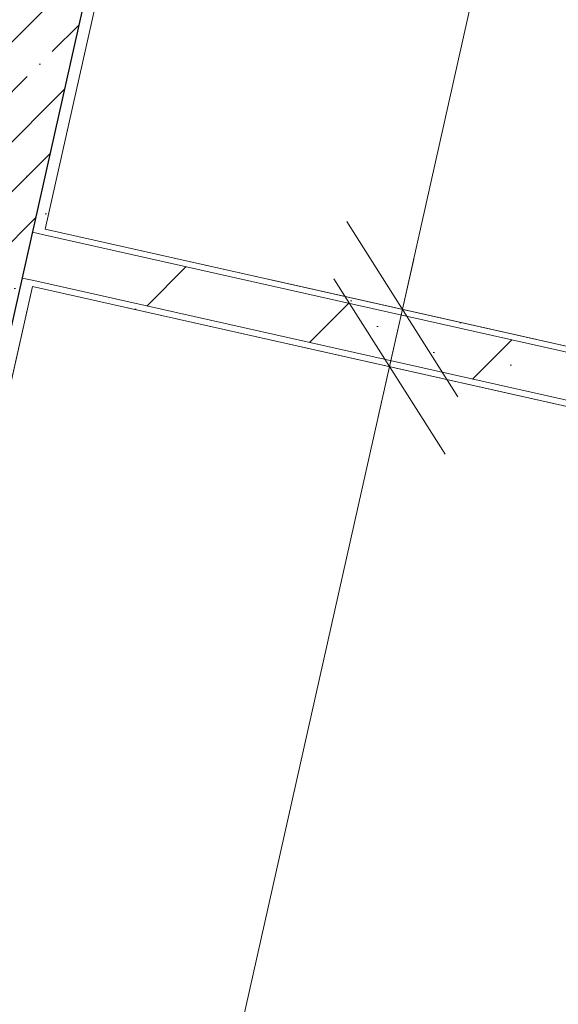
# Model space of a CAD drawing. Header units: millimetres. Extents: x -7145539 to 8272368, y 6117771 to 6337028.
# Tile 68 of 213: x -6874015 to -6873098, y 6145384 to 6147060. Entities that reach past the tile are written whole.
import ezdxf

# ---------------------------------------------------------------- set-up
doc = ezdxf.new("R2010")
doc.units = ezdxf.units.MM
doc.header["$MEASUREMENT"] = 0
for name, color, linetype in [('S - квартира_помещение.АР', 7, 'Continuous'), ('АР-Стены_внешние_.АР', 7, 'Continuous'), ('АР-Стены_внутренние_пилоны.АР', 7, 'Continuous'), ('АР-Стены_Перегородки_100_.АР', 7, 'Continuous'), ('АР-Чертеж-Размеры.АР', 7, 'Continuous')]:
    doc.layers.add(name, color=color, linetype=linetype)
for name, color, linetype, lineweight in [('АР-Стены_внешние_.АР_Ном._пера__1', 7, 'Continuous', 30), ('АР-Стены_внутренние_пилоны.АР_Ном._пера__1', 7, 'Continuous', 15), ('АР-Стены_Перегородки_100_.АР_Ном._пера__1', 7, 'Continuous', 15), ('АР-Чертеж-Размеры.АР_Ном._пера__1', 7, 'Continuous', 0)]:
    doc.layers.add(name, color=color, linetype=linetype, lineweight=lineweight)
doc.styles.add('РЎР“Р•РќР•Р\xa0Р\x98Р\xa0_РЎРўР\x98Р›Р¬_6', font='GOST_Common.ttf')
doc.dimstyles.new('СГЕНЕРИР_СТИЛЬ__5', dxfattribs={"dimtxt": 150, "dimasz": 237.5, "dimexe": 0.18, "dimexo": 0.0625, "dimgap": 0, "dimtad": 1, "dimdec": 0, "dimzin": 0, "dimdsep": 46, "dimtxsty": 'РЎР“Р•РќР•Р\xa0Р\x98Р\xa0_РЎРўР\x98Р›Р¬_6', "dimblk": 'ARROWHEAD_6', "dimblk1": 'ARROWHEAD_6', "dimblk2": 'ARROWHEAD_6', "dimcen": 0.09, "dimse1": 1, "dimse2": 1, "dimclrd": 7, "dimclre": 7, "dimclrt": 7, "dimazin": 0, "dimtfac": 1, "dimtdec": 4, "dimtmove": 0, "dimatfit": 3, "dimfxl": 1, "dimtolj": 1, "dimtzin": 0, "dimarcsym": 0})
doc.dimstyles.new('СГЕНЕРИР_СТИЛЬ__8', dxfattribs={"dimtxt": 150, "dimasz": 237.5, "dimexe": 0.18, "dimexo": 0.0625, "dimgap": 0, "dimtad": 1, "dimdec": 0, "dimzin": 0, "dimdsep": 46, "dimtxsty": 'РЎР“Р•РќР•Р\xa0Р\x98Р\xa0_РЎРўР\x98Р›Р¬_6', "dimblk": 'ARROWHEAD_6', "dimblk1": 'ARROWHEAD_6', "dimblk2": 'ARROWHEAD_6', "dimcen": 0.09, "dimse1": 1, "dimse2": 1, "dimclrd": 7, "dimclre": 7, "dimclrt": 7, "dimazin": 0, "dimtfac": 1, "dimtdec": 4, "dimtmove": 2, "dimatfit": 3, "dimfxl": 1, "dimtolj": 1, "dimtzin": 0, "dimarcsym": 0})
doc.dimstyles.new('СГЕНЕРИР_СТИЛЬ__9', dxfattribs={"dimtxt": 150, "dimasz": 237.5, "dimexe": 0.18, "dimexo": 1000, "dimgap": 0, "dimtad": 1, "dimdec": 0, "dimzin": 0, "dimdsep": 46, "dimtxsty": 'РЎР“Р•РќР•Р\xa0Р\x98Р\xa0_РЎРўР\x98Р›Р¬_6', "dimblk": 'ARROWHEAD_6', "dimblk1": 'ARROWHEAD_6', "dimblk2": 'ARROWHEAD_6', "dimcen": 0.09, "dimclrd": 7, "dimclre": 7, "dimclrt": 7, "dimazin": 0, "dimtfac": 1, "dimtdec": 4, "dimtmove": 0, "dimatfit": 3, "dimfxl": 1, "dimtolj": 1, "dimtzin": 0, "dimarcsym": 0})
pattern_1 = [(45, (-6256761.35, 6562677.8), (-169.70563, 169.70563), []), (90, (-6256931.05, 6562847.5), (-216, 0), [0, -144, 0, -216]), (155, (-6256761.35, 6563017.2), (91.285545, 195.76248), [0, -105.6, 0, -182.4])]
pattern_2 = [(45, (-6256761.35, 6563027.8), (-111.369318, 111.369318), [0, -105, 0, -157.5]), (110, (-6256411.35, 6563027.8), (148.001588, 53.868173), [0, -77, 0, -133])]

# ---------------------------------------------------------------- blocks, each defined once
blk = doc.blocks.new('Стена_209_1', base_point=(-6870743.9, 6145968.2))
at = {"layer": 'АР-Стены_Перегородки_100_.АР', "linetype": 'Continuous', "lineweight": 0, "true_color": 0x000000}
h = blk.add_hatch(dxfattribs=at)
h.set_pattern_fill('ШТУКАТУРКА__ГИПС_01_0001', color=18, style=0, pattern_type=2)
h.set_pattern_definition(pattern_2)
h.paths.add_polyline_path([(-6870741.8, 6145978), (-6873971.2, 6146703.3), (-6873973.4, 6146693.6), (-6870743.9, 6145968.2)])
h = blk.add_hatch(dxfattribs=at)
h.set_pattern_fill('БУТ__50__0001', color=18, style=0, pattern_type=2)
h.set_pattern_definition(pattern_1)
h.paths.add_polyline_path([(-6873990.9, 6146615.5), (-6873973.4, 6146693.6), (-6873992.9, 6146697.9), (-6874010.4, 6146619.9)])
h = blk.add_hatch(dxfattribs=at)
h.set_pattern_fill('БУТ__50__0001', color=18, style=0, pattern_type=2)
h.set_pattern_definition(pattern_1)
h.paths.add_polyline_path([(-6870743.9, 6145968.2), (-6873973.4, 6146693.6), (-6873990.9, 6146615.5), (-6870761.5, 6145890.2)])
h = blk.add_hatch(dxfattribs=at)
h.set_pattern_fill('ШТУКАТУРКА__ГИПС_01_0001', color=18, style=0, pattern_type=2)
h.set_pattern_definition(pattern_2)
h.paths.add_polyline_path([(-6873993.1, 6146605.7), (-6870763.7, 6145880.4), (-6870761.5, 6145890.2), (-6873990.9, 6146615.5)])
at = {"layer": 'АР-Стены_внешние_.АР_Ном._пера__1', "color": 7, "linetype": 'Continuous', "lineweight": 15}
for p, q in [((-6873992.9, 6146697.9), (-6874010.4, 6146619.9)), ((-6873973.4, 6146693.6), (-6873992.9, 6146697.9)), ((-6874010.4, 6146619.9), (-6873990.9, 6146615.5))]:
    blk.add_line(p, q, dxfattribs=at)
at = {"layer": 'АР-Стены_Перегородки_100_.АР_Ном._пера__1', "color": 7, "linetype": 'Continuous', "lineweight": 15}
for p, q in [((-6870743.9, 6145968.2), (-6873973.4, 6146693.6)), ((-6873990.9, 6146615.5), (-6870761.5, 6145890.2))]:
    blk.add_line(p, q, dxfattribs=at)
at = {"layer": 'АР-Стены_Перегородки_100_.АР_Ном._пера__1', "color": 7, "linetype": 'Continuous', "lineweight": 0, "flags": 128}
for points in [[(-6870741.8, 6145978), (-6873971.2, 6146703.3)], [(-6873993.1, 6146605.7), (-6870763.7, 6145880.4)]]:
    blk.add_lwpolyline(points, dxfattribs=at)
blk = doc.blocks.new('Стена_242_1', base_point=(-6872901.6, 6151557.2))
at = {"layer": 'АР-Стены_внешние_.АР', "linetype": 'Continuous', "lineweight": 0, "true_color": 0x000000}
h = blk.add_hatch(dxfattribs=at)
h.set_pattern_fill('БЛОКИ_БЕТОННЫЕ_ЭФФЕКТИВН_70', color=18, style=0, pattern_type=2)
h.set_pattern_definition([(45, (-6256761.35, 6562677.8), (-127.27922, 127.27922), [])])
h.paths.add_polyline_path([(-6873870.4, 6148156.1), (-6874354.6, 6146000.2), (-6874159.5, 6145956.4), (-6873675.3, 6148112.3)])
h = blk.add_hatch(dxfattribs=at)
h.set_pattern_fill('ШТУКАТУРКА__ГИПС_01_0001', color=18, style=0, pattern_type=2)
h.set_pattern_definition(pattern_2)
h.paths.add_polyline_path([(-6873971.2, 6146703.3), (-6873655.7, 6148107.9), (-6873675.3, 6148112.3), (-6873990.7, 6146707.7)])
h = blk.add_hatch(dxfattribs=at)
h.set_pattern_fill('ШТУКАТУРКА__ГИПС_01_0001', color=18, style=0, pattern_type=2)
h.set_pattern_definition(pattern_2)
h.paths.add_polyline_path([(-6873973.4, 6146693.6), (-6873971.2, 6146703.3), (-6873990.7, 6146707.7), (-6873992.9, 6146697.9)])
h = blk.add_hatch(dxfattribs=at)
h.set_pattern_fill('ШТУКАТУРКА__ГИПС_01_0001', color=18, style=0, pattern_type=2)
h.set_pattern_definition(pattern_2)
h.paths.add_polyline_path([(-6873993.1, 6146605.7), (-6873990.9, 6146615.5), (-6874010.4, 6146619.9), (-6874012.6, 6146610.1)])
h = blk.add_hatch(dxfattribs=at)
h.set_pattern_fill('ШТУКАТУРКА__ГИПС_01_0001', color=18, style=0, pattern_type=2)
h.set_pattern_definition(pattern_2)
h.paths.add_polyline_path([(-6874012.6, 6146610.1), (-6874159.5, 6145956.4), (-6874139.9, 6145952), (-6873993.1, 6146605.7)])
at = {"layer": 'АР-Стены_внешние_.АР_Ном._пера__1', "color": 7, "linetype": 'Continuous', "lineweight": 15}
for p, q in [((-6873992.9, 6146697.9), (-6873675.3, 6148112.3)), ((-6873992.9, 6146697.9), (-6874010.4, 6146619.9)), ((-6873973.4, 6146693.6), (-6873992.9, 6146697.9)), ((-6874159.5, 6145956.4), (-6874010.4, 6146619.9)), ((-6874010.4, 6146619.9), (-6873990.9, 6146615.5))]:
    blk.add_line(p, q, dxfattribs=at)
at = {"layer": 'АР-Стены_внешние_.АР_Ном._пера__1', "color": 7, "linetype": 'Continuous', "lineweight": 0, "flags": 128}
for points in [[(-6873971.2, 6146703.3), (-6873655.7, 6148107.9)], [(-6874139.9, 6145952), (-6873993.1, 6146605.7)]]:
    blk.add_lwpolyline(points, dxfattribs=at)
blk = doc.blocks.new('*D1245', base_point=(-6256761.3, 6562677.8))
at = {"layer": 'АР-Чертеж-Размеры.АР_Ном._пера__1', "color": 7, "linetype": 'Continuous', "lineweight": 0, "transparency": 16777216}
for p, q in [((-6873732, 6152194.9), (-6874163.9, 6150272.1)), ((-6874069.3, 6150122.7), (-6874258.4, 6150421.4)), ((-6874392.5, 6150323.4), (-6873773.6, 6150184.4)), ((-6874163.9, 6150272.1), (-6874602.2, 6148320.5)), ((-6874507.6, 6148171.1), (-6874696.7, 6148469.9)), ((-6874830.9, 6148371.9), (-6874211.9, 6148232.9)), ((-6874602.2, 6148320.5), (-6875086.4, 6146164.6))]:
    blk.add_line(p, q, dxfattribs=at)
at = {"layer": 'АР-Чертеж-Размеры.АР_Ном._пера__1', "color": 7, "lineweight": 0, "transparency": 16777216, "insert": (-6874464.5, 6149070.2), "char_height": 150, "attachment_point": 7, "rotation": 77.3417, "style": 'РЎР“Р•РќР•Р\xa0Р\x98Р\xa0_РЎРўР\x98Р›Р¬_6'}
blk.add_mtext('\\A1;{\\pql;\\fGOST Common|b0|i0|c204|p0;\\W1.000000;2\xa0000}', dxfattribs=at)
blk = doc.blocks.new('ARROWHEAD_6')
at = {"color": 0, "linetype": 'Continuous', "lineweight": 0}
for p, q in [((-0.5, -0.5), (0.5, 0.5)), ((0, 0), (-1, 0))]:
    blk.add_line(p, q, dxfattribs=at)
blk = doc.blocks.new('*D1273', base_point=(-6256761.3, 6562677.8))
at = {"layer": 'АР-Чертеж-Размеры.АР_Ном._пера__1', "color": 7, "linetype": 'Continuous', "lineweight": 0, "transparency": 16777216}
for p, q in [((-6873385.2, 6146469.2), (-6873344.1, 6146652.2)), ((-6873290.7, 6146319.9), (-6873479.8, 6146618.6)), ((-6873156.6, 6146417.9), (-6873613.9, 6146520.6)), ((-6874448.2, 6141736.9), (-6873385.2, 6146469.2)), ((-6874542.8, 6141886.2), (-6874353.6, 6141587.5)), ((-6874219.5, 6141685.5), (-6874676.9, 6141788.2)), ((-6874489.3, 6141553.9), (-6874448.2, 6141736.9))]:
    blk.add_line(p, q, dxfattribs=at)
at = {"layer": 'АР-Чертеж-Размеры.АР_Ном._пера__1', "color": 7, "lineweight": 0, "transparency": 16777216, "insert": (-6873999.9, 6143869.6), "char_height": 150, "attachment_point": 7, "rotation": 77.3404, "style": 'РЎР“Р•РќР•Р\xa0Р\x98Р\xa0_РЎРўР\x98Р›Р¬_6'}
blk.add_mtext('\\A1;{\\pql;\\fGOST Common|b0|i0|c204|p0;\\W1.000000;4\xa0850}', dxfattribs=at)
blk = doc.blocks.new('Стена_358_1', base_point=(-6873862.4, 6147735.6))
at = {"layer": 'АР-Стены_внутренние_пилоны.АР', "linetype": 'Continuous', "lineweight": 0, "true_color": 0x000000}
h = blk.add_hatch(dxfattribs=at)
h.set_pattern_fill('ЖЕЛЕЗОБЕТОН__PROJECT__0001', color=18, style=0, pattern_type=2)
h.set_pattern_definition([(45, (-6256761.35, 6562677.8), (-84.852814, 84.852814), []), (45, (-6256803.77, 6562720.22), (-84.852814, 84.852814), [90, -30, 0, -30])])
h.paths.add_polyline_path([(-6873960, 6147757.5), (-6874354.4, 6146001.2), (-6874159.3, 6145957.4), (-6873764.8, 6147713.6)])
at = {"layer": 'АР-Стены_внутренние_пилоны.АР_Ном._пера__1', "color": 7, "linetype": 'Continuous', "lineweight": 30, "flags": 128}
blk.add_lwpolyline([(-6874159.3, 6145957.4), (-6873764.8, 6147713.6)], dxfattribs=at)
blk = doc.blocks.new('*D1401', base_point=(-6256761.3, 6562677.8))
at = {"layer": 'АР-Чертеж-Размеры.АР_Ном._пера__1', "color": 7, "linetype": 'Continuous', "lineweight": 0, "transparency": 16777216}
for p, q in [((-6873457.9, 6146716.1), (-6873268.8, 6146417.4)), ((-6873404.4, 6146383.8), (-6873363.3, 6146566.8))]:
    blk.add_line(p, q, dxfattribs=at)
blk = doc.blocks.new('*D1402', base_point=(-6256761.3, 6562677.8))
at = {"layer": 'АР-Чертеж-Размеры.АР_Ном._пера__1', "color": 7, "linetype": 'Continuous', "lineweight": 0, "transparency": 16777216}
for p, q in [((-6872300.3, 6151299.2), (-6872259.2, 6151482.1)), ((-6872205.8, 6151149.8), (-6872394.9, 6151448.5)), ((-6872071.7, 6151247.8), (-6872529, 6151350.5)), ((-6873363.3, 6146566.8), (-6872300.3, 6151299.2)), ((-6873457.9, 6146716.1), (-6873268.8, 6146417.4)), ((-6873134.6, 6146515.4), (-6873592, 6146618.2)), ((-6873404.4, 6146383.8), (-6873363.3, 6146566.8))]:
    blk.add_line(p, q, dxfattribs=at)
at = {"layer": 'АР-Чертеж-Размеры.АР_Ном._пера__1', "color": 7, "lineweight": 0, "transparency": 16777216, "insert": (-6872980.9, 6148406.2), "char_height": 150, "attachment_point": 7, "rotation": 77.3404, "style": 'РЎР“Р•РќР•Р\xa0Р\x98Р\xa0_РЎРўР\x98Р›Р¬_6'}
blk.add_mtext('\\A1;{\\pql;\\fGOST Common|b0|i0|c204|p0;\\W1.000000;4\xa0850}', dxfattribs=at)

msp = doc.modelspace()

# ---------------------------------------------------------------- linework, layer by layer
at = {"layer": 'S - квартира_помещение.АР', "color": 254, "linetype": 'Continuous', "lineweight": 0, "true_color": 0xffe1c4, "flags": 128}
for points in [[(-6873971.3, 6146703.3), (-6870751.5, 6145980.2), (-6869688.6, 6150712.6), (-6872908.4, 6151435.7)], [(-6870773.4, 6145882.6), (-6873993.1, 6146605.7), (-6875056, 6141873.3), (-6871836.3, 6141150.2)]]:
    msp.add_lwpolyline(points, close=True, dxfattribs=at)

# ---------------------------------------------------------------- block references
at = {"layer": 'АР-Стены_внешние_.АР', "color": 7, "lineweight": 0}
msp.add_blockref('Стена_242_1', (-6872901.6, 6151557.2), dxfattribs=at)
at = {"layer": 'АР-Стены_внутренние_пилоны.АР', "color": 7, "lineweight": 0}
msp.add_blockref('Стена_358_1', (-6873862.4, 6147735.6), dxfattribs=at)
at = {"layer": 'АР-Стены_Перегородки_100_.АР', "color": 7, "lineweight": 0}
msp.add_blockref('Стена_209_1', (-6870743.9, 6145968.2), dxfattribs=at)

# ---------------------------------------------------------------- dimensions: what is measured, and where the dimension line sits
at = {"layer": 'АР-Чертеж-Размеры.АР', "color": 7, "linetype": 'Continuous', "lineweight": 0}
for base, p1, p2, angle, dimstyle, picture, middle, turn in [((-6874602.2, 6148320.5), (-6873676, 6150162.5), (-6874114.3, 6148210.9), 257.3417, 'СГЕНЕРИР_СТИЛЬ__9', '*D1245', (-6874481.3, 6149337.7), 77.3417), ((-6872300.3, 6151299.2), (-6873363.3, 6146566.8), (-6872300.3, 6151299.2), 77.3404, 'СГЕНЕРИР_СТИЛЬ__8', '*D1402', (-6872997.7, 6148673.6), 77.3404), ((-6873363.3180269, 6146566.7856493), (-6873363.3180269, 6146566.7856493), (-6873363.3180269, 6146566.7856493), 77.3404129, 'СГЕНЕРИР_СТИЛЬ__5', '*D1401', (-6873464.8778378, 6146593.748716), 77.3404129), ((-6873385.2, 6146469.2), (-6873446.2, 6141511.8), (-6872388.2, 6146245.3), 77.3404, 'СГЕНЕРИР_СТИЛЬ__5', '*D1273', (-6874016.7, 6144137.1), 77.3404)]:
    dim = msp.add_linear_dim(base=base, p1=p1, p2=p2, angle=angle, dimstyle=dimstyle, dxfattribs=at)
    dim.commit()
    dim.dimension.update_dxf_attribs({"geometry": picture, "text_midpoint": middle, "dimtype": 160, "text_rotation": turn})

doc.saveas('drawing.dxf')
